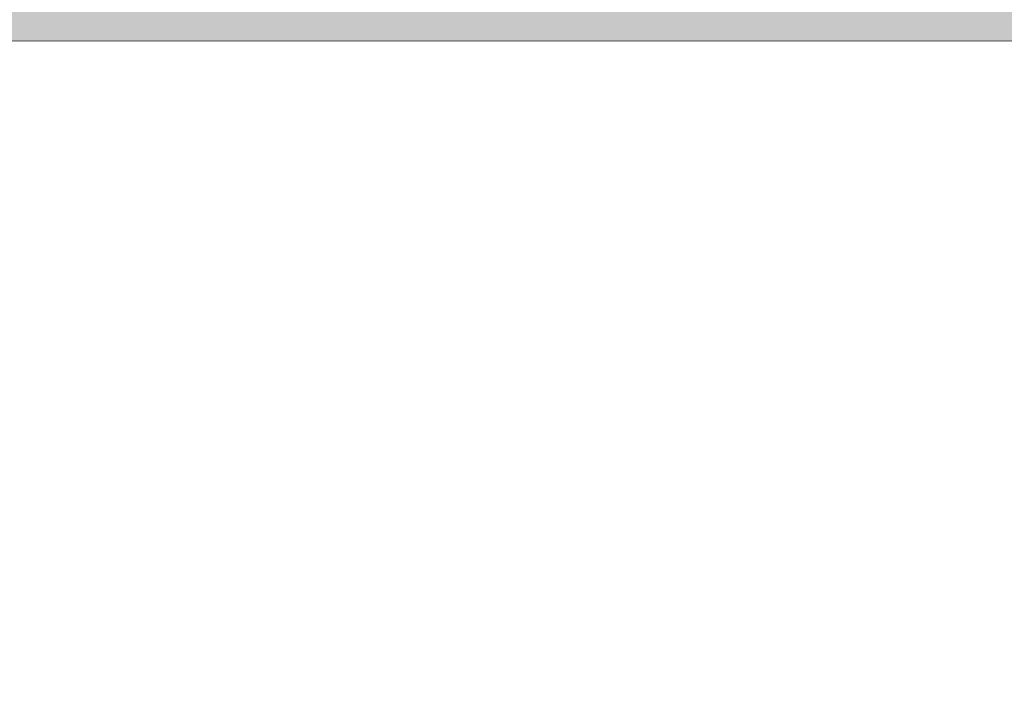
# Model space of a CAD drawing. Header units: metres. Extents: x 82 to 222, y -4 to 154.
# Tile 109 of 214: x 101.4304108 to 101.4305196, y 102.4282411 to 102.4283157. Entities that reach past the tile are written whole.
import ezdxf

# ---------------------------------------------------------------- set-up
doc = ezdxf.new("R2010")
doc.units = ezdxf.units.M
doc.layers.add('A-WALL', color=7, linetype='Continuous', lineweight=5)
doc.layers.add('A-WALL-PATT', color=7, linetype='Continuous', true_color=0x2a2a2a)

msp = doc.modelspace()

# ---------------------------------------------------------------- hatches: boundary and pattern name
at = {"layer": 'A-WALL-PATT'}
h = msp.add_hatch(color=256, dxfattribs=at)
h.paths.add_polyline_path([(100.93262871, 102.42819576), (101.68157532, 102.4283726), (101.68149268, 102.77837259), (100.93262871, 102.77819577), (100.93262871, 102.71819579), (100.93582375, 102.71830581), (100.93582375, 102.61819223), (100.93262871, 102.61819223), (100.93262871, 102.4283726)])
h.paths.add_polyline_path([(102.98127119, 102.42867948), (104.48114341, 102.42903362), (104.48106077, 102.77903361), (102.98118855, 102.77867947)])
h.paths.add_polyline_path([(105.78083928, 102.4293405), (107.28157517, 102.42969485), (107.28149253, 102.77969485), (105.78075664, 102.77934049), (105.78083928, 102.42969485)])
h.paths.add_polyline_path([(108.58127103, 102.43000174), (110.08157509, 102.43035598), (110.08149245, 102.78035597), (108.58118839, 102.78000173), (108.58127095, 102.43035598)])
h.paths.add_polyline_path([(111.38127096, 102.43066287), (112.88157501, 102.43101711), (112.88149237, 102.7810171), (111.38118831, 102.78066286)])
h.paths.add_polyline_path([(114.18127088, 102.431324), (116.68127731, 102.43191429), (116.68119467, 102.78191428), (114.18118824, 102.78132399)])
h.paths.add_polyline_path([(120.781193, 102.43288235), (123.58127062, 102.4335435), (123.58118797, 102.78354349), (120.78111036, 102.78288234)])
h.paths.add_polyline_path([(127.6812705, 102.43451158), (130.48127042, 102.43517271), (130.48118778, 102.7851727), (127.68118786, 102.78451158)])
h.paths.add_polyline_path([(134.58127031, 102.4361408), (136.88157434, 102.43668394), (136.8814917, 102.78668393), (134.58118767, 102.78614079)])
h.paths.add_polyline_path([(138.18127021, 102.43699082), (139.68157426, 102.43734507), (139.68149162, 102.78734506), (138.18118757, 102.78699081), (138.18127012, 102.43734507)])
h.paths.add_polyline_path([(140.98127013, 102.43765195), (142.48157419, 102.4380062), (142.48149154, 102.78800619), (140.98118749, 102.78765194)])
h.paths.add_polyline_path([(143.78127005, 102.43831308), (145.28157411, 102.43866733), (145.28149147, 102.78866732), (143.78118741, 102.78831307)])
h.paths.add_polyline_path([(146.58126997, 102.43897421), (148.07305211, 102.43932645), (148.07296947, 102.78932644), (146.58118733, 102.7889742), (146.58126989, 102.43932645)])
h.paths.add_polyline_path([(149.37274798, 102.43963333), (149.78126989, 102.43972979), (149.78118724, 102.78972978), (149.37266534, 102.78963332), (149.37274796, 102.43972979)])

# ---------------------------------------------------------------- linework, layer by layer
at = {"layer": 'A-WALL', "lineweight": 20}
msp.add_line((101.68157532, 102.4283726), (100.93262871, 102.42819576), dxfattribs=at)

doc.saveas('drawing.dxf')
